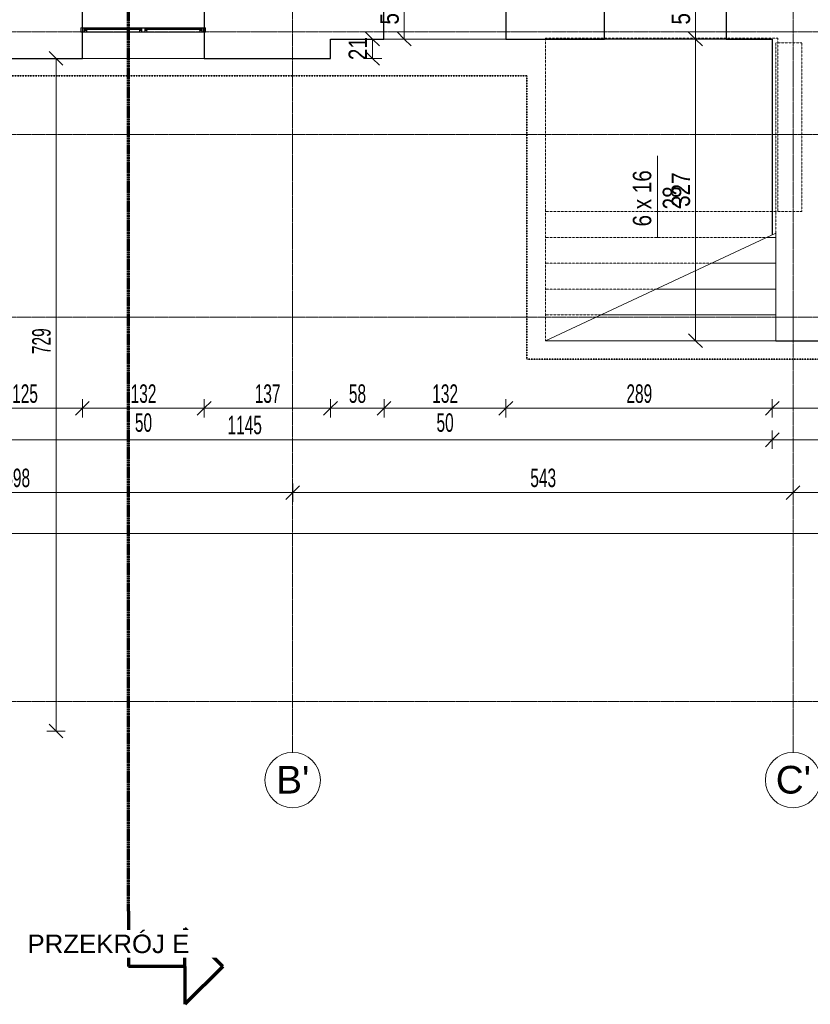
# Model space of a CAD drawing. Header units: millimetres. Extents: x -56641 to 6003, y -24465 to 16563.
# Tile 5 of 79: x -32793 to -24221, y -24106 to -13434. Entities that reach past the tile are written whole.
import ezdxf

# ---------------------------------------------------------------- set-up
doc = ezdxf.new("R2010")
doc.units = ezdxf.units.MM
for name, pattern in [('__FK_przerywana', [3.2004, 1.6002, -1.6002]), ('Kreska', [6.35, 3.175, -3.175]), ('Linia siatki', [22.225, 12.7, -3.175, 3.175, -3.175]), ('Ponad', [3.96875, 2.38125, -1.5875])]:
    doc.linetypes.add(name, pattern=pattern)
for name, color, linetype, lineweight in [('A-ANNO-DIMS', 7, 'Continuous', 5), ('A-ANNO-DIMS-100', 7, 'Continuous', 5), ('A-DETL-GENF', 7, 'Continuous', 5), ('A-GLAZ', 7, 'Continuous', 5), ('A-WALL', 7, 'Continuous', 5), ('G-ANNO-SYMB', 7, 'Continuous', 5), ('G-IMPT', 7, 'Continuous', 5), ('S-GRID', 7, 'Continuous', 5), ('S-GRID-IDEN', 7, 'Continuous', 5), ('S-STRS', 7, 'Continuous', 5), ('S-STRS-IDEN', 7, 'Continuous', 5), ('S-STRS-MBND', 7, 'Ponad', 5)]:
    doc.layers.add(name, color=color, linetype=linetype, lineweight=lineweight)
doc.layers.add('A-DETL', color=7, linetype='Continuous', lineweight=5, true_color=0x00a600)
doc.styles.add('Arial', font='arial.ttf', dxfattribs={"height": 200})
doc.styles.add('Arial_1', font='arial.ttf', dxfattribs={"height": 300})
doc.styles.add('Arial_2', font='arial.ttf', dxfattribs={"width": 0.8, "height": 200})
doc.styles.add('Arial_5', font='arial.ttf', dxfattribs={"width": 0.6, "height": 200})
doc.dimstyles.new('REVIT_standard', dxfattribs={"dimscale": 304.8, "dimtxt": 204.05188, "dimasz": 0.492126, "dimexe": 0.328084, "dimexo": 0.0625, "dimgap": 0, "dimtad": 1, "dimdec": 0, "dimlfac": 0.1, "dimzin": 0, "dimdsep": 46, "dimtxsty": 'Arial_2', "dimblk1": 'OBLIQUE', "dimblk2": 'OBLIQUE', "dimsah": 1, "dimcen": 0.09, "dimazin": 0, "dimtfac": 1, "dimtdec": 4, "dimtix": 1, "dimtmove": 0, "dimatfit": 3, "dimfxl": 0.328084, "dimfxlon": 1, "dimtvp": 1, "dimtolj": 1, "dimtzin": 0, "dimarcsym": 2})
doc.dimstyles.new('standard_wielkość_otworów', dxfattribs={"dimscale": 304.8, "dimtxt": 204.05188, "dimasz": 0.492126, "dimexe": 0.328084, "dimexo": 0.0625, "dimgap": 0, "dimtad": 1, "dimdec": 0, "dimlfac": 0.1, "dimzin": 0, "dimdsep": 46, "dimtxsty": 'Arial_5', "dimblk1": 'OBLIQUE', "dimblk2": 'OBLIQUE', "dimsah": 1, "dimcen": 0.09, "dimazin": 0, "dimtfac": 1, "dimtdec": 4, "dimtix": 1, "dimtmove": 0, "dimatfit": 3, "dimfxl": 0.328084, "dimfxlon": 1, "dimtvp": 1, "dimtolj": 1, "dimtzin": 0, "dimarcsym": 2})
doc.dimstyles.new('standard_wielkość_otworów_1', dxfattribs={"dimscale": 304.8, "dimtxt": 204.05188, "dimasz": 0.492126, "dimexe": 0.328084, "dimexo": 0.0625, "dimgap": 0, "dimtad": 1, "dimdec": 0, "dimlfac": 0.1, "dimzin": 0, "dimdsep": 46, "dimtxsty": 'Arial_5', "dimblk1": 'OBLIQUE', "dimblk2": 'OBLIQUE', "dimsah": 1, "dimcen": 0.09, "dimazin": 0, "dimtfac": 1, "dimtdec": 4, "dimtix": 1, "dimtmove": 2, "dimatfit": 3, "dimfxl": 0.328084, "dimfxlon": 1, "dimtvp": 1, "dimtolj": 1, "dimtzin": 0, "dimarcsym": 2})

# ---------------------------------------------------------------- blocks, each defined once
blk = doc.blocks.new('Aluprof_MB-45_I_Alu_Window-FIX-4-panel_ENG_R-00495 - 1230 x 1486-1784365-RZUT PIWNICY')
at = {"layer": 'A-DETL-GENF'}
for p, q in [((-44, 40), (-610, 40)), ((-610, 31), (-44, 31)), ((-610, 25), (-44, 25)), ((610, 40), (43, 40)), ((43, 31), (610, 31)), ((43, 25), (610, 25)), ((-39, -5), (-613, -5)), ((613, -5), (11, -5))]:
    blk.add_line(p, q, dxfattribs=at)
at = {"layer": 'A-GLAZ', "color": 55, "true_color": 0xafaf3c}
for p, q in [((-675, 40), (-660, 40)), ((-675, -5), (-675, 40)), ((-660, 40), (-660, -5)), ((675, 40), (660, 40)), ((660, 40), (660, -5)), ((675, -5), (675, 40)), ((-660, -5), (-675, -5)), ((660, -5), (675, -5))]:
    blk.add_line(p, q, dxfattribs=at)
at = {"layer": 'G-IMPT'}
for p, q in [((-623, 25), (-622, 25)), ((-613, 21), (-615, 21)), ((-613, 22), (-613, 22)), ((-613, 17), (-613, 18)), ((-612, 16), (-613, 16)), ((-612, 25), (-611, 25)), ((-610, 23), (-611, 17)), ((-44, 23), (-42, 17)), ((-41, 25), (-43, 25)), ((-42, 16), (-41, 16)), ((-41, 22), (-41, 22)), ((-41, 17), (-41, 18)), ((-40, 21), (-38, 21)), ((-31, 25), (-31, 25)), ((31, 25), (31, 25)), ((40, 21), (38, 21)), ((41, 25), (43, 25)), ((41, 22), (41, 22)), ((40, 17), (41, 18)), ((42, 16), (41, 16)), ((44, 23), (42, 17)), ((610, 23), (611, 17)), ((612, 25), (611, 25)), ((612, 16), (613, 16)), ((613, 22), (613, 22)), ((613, 21), (615, 21)), ((613, 17), (613, 18)), ((623, 25), (622, 25))]:
    blk.add_line(p, q, dxfattribs=at)
at = {"layer": 'G-IMPT', "flags": 128}
for points in [[(-610, 40), (-611, 40), (-660, 40), (-660, 36), (-659, 36), (-658, 36), (-658, 38), (-655, 38), (-655, 28), (-655, 28), (-655, 28), (-655, 20), (-658, 20), (-658, 22), (-659, 22), (-660, 22), (-660, 13), (-659, 13), (-658, 13), (-658, 15), (-655, 15), (-655, 6), (-655, 6), (-655, 6), (-655, -3), (-658, -3), (-658, -1), (-659, -1), (-660, -1), (-660, -5), (-631, -5), (-631, -1), (-633, -1), (-633, -1), (-633, -3), (-636, -3), (-636, 6), (-636, 6), (-636, 6), (-636, 15), (-633, 15), (-633, 13), (-633, 13), (-631, 13), (-631, 24), (-631, 24), (-632, 24), (-632, 24), (-632, 23), (-636, 23), (-636, 28), (-636, 28), (-636, 28), (-636, 33), (-632, 33), (-632, 32), (-632, 32), (-631, 32), (-631, 32), (-631, 35), (-631, 35), (-635, 35), (-635, 36), (-636, 36), (-636, 38), (-620, 38), (-620, 36), (-622, 36), (-622, 35), (-618, 35), (-617, 36), (-619, 36), (-619, 38), (-612, 38), (-612, 36), (-613, 36), (-612, 35), (-610, 35)], [(-638, 22), (-637, 21), (-633, 21), (-633, 17), (-637, 17), (-638, 16), (-638, -3), (-653, -3), (-653, 16), (-654, 17), (-659, 17), (-659, 19), (-654, 19), (-653, 19), (-653, 38), (-638, 38)], [(-633, -1), (-633, -1), (-634, -1), (-635, -1), (-635, 0), (-630, 0), (-630, -3), (-629, -4), (-615, -4), (-614, -3), (-614, 11), (-615, 12), (-632, 12), (-635, 12), (-635, 13), (-634, 15), (-633, 14), (-633, 13), (-631, 13), (-615, 13), (-614, 13), (-614, 16), (-616, 16), (-621, 17), (-621, 18), (-621, 18), (-620, 18), (-615, 17), (-615, 17), (-615, 19), (-614, 19), (-613, 18), (-613, -5), (-613, -5), (-631, -5), (-631, -1)], [(-616, 31), (-618, 31), (-619, 31), (-620, 31), (-620, 31), (-620, 35), (-620, 35), (-610, 35), (-610, 35), (-610, 31), (-610, 31), (-611, 31), (-612, 31), (-614, 31), (-614, 31), (-616, 31)], [(43, 40), (43, 40), (43, 35), (41, 35), (40, 36), (42, 36), (42, 38), (35, 38), (35, 36), (36, 36), (35, 35), (32, 35), (32, 36), (33, 36), (33, 38), (17, 38), (17, 36), (19, 36), (19, 35), (22, 35), (22, 35), (22, 32), (22, 32), (21, 32), (21, 32), (21, 33), (17, 33), (17, 28), (17, 28), (17, 28), (17, 23), (21, 23), (21, 24), (21, 24), (22, 24), (22, 24), (22, 13), (21, 13), (20, 13), (20, 15), (17, 15), (17, 6), (17, 6), (17, 6), (17, -3), (20, -3), (20, -1), (21, -1), (22, -1), (22, -5), (-23, -5), (-23, -1), (-21, -1), (-21, -1), (-21, -3), (-18, -3), (-18, 6), (-17, 6), (-18, 6), (-18, 15), (-21, 15), (-21, 13), (-21, 13), (-23, 13), (-23, 24), (-22, 24), (-22, 24), (-21, 24), (-21, 23), (-17, 23), (-17, 28), (-17, 28), (-17, 28), (-17, 33), (-21, 33), (-21, 32), (-22, 32), (-22, 32), (-23, 32), (-23, 35), (-22, 35), (-19, 35), (-19, 36), (-18, 36), (-18, 38), (-34, 38), (-34, 36), (-32, 36), (-32, 35), (-36, 35), (-37, 36), (-35, 36), (-35, 38), (-42, 38), (-42, 36), (-41, 36), (-42, 35), (-44, 35), (-44, 40), (-43, 40)], [(-37, 31), (-36, 31), (-35, 31), (-34, 31), (-33, 31), (-34, 35), (-34, 35), (-43, 35), (-44, 35), (-44, 31), (-43, 31), (-42, 31), (-41, 31), (-40, 31), (-39, 31), (-38, 31)], [(-20, -1), (-20, -1), (-20, -1), (-19, -1), (-19, 0), (-24, 0), (-24, -3), (-24, -4), (-38, -4), (-39, -3), (-39, 11), (-39, 12), (-21, 12), (-18, 12), (-18, 13), (-20, 15), (-20, 14), (-20, 13), (-23, 13), (-39, 13), (-39, 13), (-39, 16), (-38, 16), (-33, 17), (-32, 18), (-33, 18), (-33, 18), (-38, 17), (-39, 17), (-39, 19), (-40, 19), (-41, 18), (-41, -5), (-40, -5), (-23, -5), (-23, -1)], [(-16, 38), (16, 38), (16, 21), (16, 21), (21, 21), (21, 17), (16, 17), (16, 16), (16, -3), (-16, -3), (-16, 16), (-16, 17), (-21, 17), (-21, 21), (-16, 21), (-16, 21)], [(20, -1), (20, -1), (20, -1), (19, -1), (19, 0), (24, 0), (24, -3), (24, -4), (38, -4), (39, -3), (39, 11), (39, 12), (21, 12), (18, 12), (18, 13), (20, 15), (20, 14), (20, 13), (22, 13), (39, 13), (39, 13), (39, 16), (38, 16), (33, 17), (32, 18), (33, 18), (33, 18), (38, 17), (39, 17), (39, 19), (40, 19), (40, 18), (40, -5), (40, -5), (22, -5), (22, -1)], [(37, 31), (36, 31), (35, 31), (34, 31), (33, 31), (33, 35), (34, 35), (43, 35), (43, 35), (44, 31), (43, 31), (42, 31), (41, 31), (40, 31), (39, 31), (38, 31)], [(610, 40), (610, 40), (660, 40), (660, 36), (658, 36), (658, 36), (658, 38), (655, 38), (655, 28), (655, 28), (655, 28), (655, 20), (658, 20), (658, 22), (658, 22), (660, 22), (660, 13), (658, 13), (658, 13), (658, 15), (655, 15), (655, 6), (655, 6), (655, 6), (655, -3), (658, -3), (658, -1), (658, -1), (660, -1), (660, -5), (631, -5), (631, -1), (632, -1), (633, -1), (633, -3), (636, -3), (636, 6), (636, 6), (636, 6), (636, 15), (633, 15), (633, 13), (632, 13), (631, 13), (631, 24), (631, 24), (632, 24), (632, 24), (632, 23), (636, 23), (636, 28), (636, 28), (636, 28), (636, 33), (632, 33), (632, 32), (632, 32), (631, 32), (631, 32), (631, 35), (631, 35), (634, 35), (634, 36), (636, 36), (636, 38), (620, 38), (620, 36), (621, 36), (621, 35), (618, 35), (617, 36), (618, 36), (618, 38), (611, 38), (611, 36), (613, 36), (612, 35), (610, 35)], [(616, 31), (618, 31), (619, 31), (620, 31), (620, 31), (620, 35), (620, 35), (610, 35), (610, 35), (610, 31), (610, 31), (611, 31), (612, 31), (614, 31), (614, 31), (616, 31)], [(633, -1), (633, -1), (634, -1), (635, -1), (635, 0), (630, 0), (630, -3), (629, -4), (615, -4), (614, -3), (614, 11), (615, 12), (632, 12), (635, 12), (635, 13), (634, 15), (633, 14), (633, 13), (631, 13), (615, 13), (614, 13), (614, 16), (616, 16), (621, 17), (621, 18), (621, 18), (620, 18), (615, 17), (615, 17), (615, 19), (613, 19), (613, 18), (613, -5), (613, -5), (631, -5), (631, -1)], [(638, 22), (637, 21), (632, 21), (632, 17), (637, 17), (638, 16), (638, -3), (653, -3), (653, 16), (654, 17), (658, 17), (658, 19), (654, 19), (653, 19), (653, 38), (638, 38)]]:
    blk.add_lwpolyline(points, close=True, dxfattribs=at)
for points in [[(-564, 31), (-624, 31), (-624, 25), (-564, 25)], [(-617, 35), (-617, 36), (-617, 36), (-617, 37), (-617, 37), (-616, 38), (-614, 38), (-613, 37), (-612, 37), (-612, 36), (-613, 36), (-613, 35)], [(-613, 19), (-615, 19), (-615, 18)], [(-90, 31), (-30, 31), (-30, 25), (-90, 25)], [(-37, 35), (-37, 36), (-36, 36), (-36, 37), (-36, 37), (-37, 38), (-40, 38), (-41, 37), (-41, 37), (-41, 36), (-41, 36), (-41, 35)], [(-40, 19), (-38, 19), (-38, 18)], [(89, 31), (29, 31), (29, 25), (89, 25)], [(36, 35), (36, 36), (36, 36), (36, 37), (36, 37), (37, 38), (40, 38), (41, 37), (41, 37), (41, 36), (40, 36), (40, 35)], [(40, 19), (38, 19), (38, 18)], [(564, 31), (624, 31), (624, 25), (564, 25)], [(617, 35), (617, 36), (617, 36), (617, 37), (617, 37), (616, 38), (614, 38), (613, 37), (612, 37), (612, 36), (613, 36), (613, 35)], [(613, 19), (615, 19), (615, 18)]]:
    blk.add_lwpolyline(points, dxfattribs=at)
at = {"layer": 'G-IMPT'}
for centre in [(-615, 36), (-39, 36), (38, 36), (615, 36)]:
    blk.add_circle(centre, 1, dxfattribs=at)
for centre, radius, start, end in [((-623, 24), 0.82, 88.3309, 254.1936), ((-626, 13), 10.9, 24.1906, 72.9309), ((-623, 18), 7.1, 38.4087, 84.7254), ((-612, 20), 4.82, 91.8339, 154.522), ((-617, 23), 0.57, 216.6541, 311.4905), ((-612, 21), 3.53, 72.0819, 164.2736), ((-615, 22), 0.606, 180.9387, 274.7577), ((-616, 18), 0.5, 224.7824, 345), ((-611, 22), 1.38, 95.8715, 168.0912), ((-613, 22), 0.711, 284.2724, 341.4484), ((-613, 18), 0.2, 355, 90), ((-613, 17), 0.2, 175, 270), ((-612, 17), 0.8, 270, 355.7208), ((-611, 24), 1.19, 335.9195, 86.1021), ((-611, 24), 0.492, 278.4511, 68.4438), ((-43, 24), 1.19, 93.8979, 204.0805), ((-42, 24), 0.492, 111.5562, 261.5489), ((-41, 21), 3.53, 15.7264, 107.9181), ((-42, 22), 1.38, 11.9088, 84.1285), ((-42, 17), 0.8, 184.2792, 270), ((-41, 20), 4.82, 25.478, 88.1661), ((-40, 22), 0.711, 198.5516, 255.7276), ((-40, 18), 0.2, 90, 185), ((-41, 17), 0.2, 270, 5), ((-38, 22), 0.606, 265.2423, 359.0613), ((-38, 18), 0.5, 195, 315.2176), ((-27, 13), 10.9, 107.0691, 155.8094), ((-37, 23), 0.57, 228.5095, 323.3459), ((-30, 18), 7.1, 95.2746, 141.5913), ((-31, 24), 0.82, 285.8064, 91.6691), ((31, 24), 0.82, 88.3309, 254.1936), ((30, 18), 7.1, 38.4087, 84.7254), ((27, 13), 10.9, 24.1906, 72.9309), ((36, 23), 0.57, 216.6541, 311.4905), ((41, 20), 4.82, 91.8339, 154.522), ((38, 18), 0.5, 224.7824, 345), ((41, 21), 3.53, 72.0819, 164.2736), ((38, 22), 0.606, 180.9387, 274.7577), ((40, 22), 0.711, 284.2724, 341.4484), ((40, 18), 0.2, 355, 90), ((41, 17), 0.2, 175, 270), ((42, 22), 1.38, 95.8715, 168.0912), ((42, 24), 0.492, 278.4511, 68.4438), ((42, 17), 0.8, 270, 355.7208), ((43, 24), 1.19, 335.9195, 86.1021), ((611, 24), 1.19, 93.8979, 204.0805), ((612, 21), 3.53, 15.7264, 107.9181), ((611, 24), 0.492, 111.5562, 261.5489), ((611, 22), 1.38, 11.9088, 84.1285), ((612, 17), 0.8, 184.2792, 270), ((612, 20), 4.82, 25.478, 88.1661), ((613, 22), 0.711, 198.5516, 255.7276), ((613, 18), 0.2, 90, 185), ((613, 17), 0.2, 270, 5), ((615, 22), 0.606, 265.2423, 359.0613), ((616, 18), 0.5, 195, 315.2176), ((626, 13), 10.9, 107.0691, 155.8094), ((623, 18), 7.1, 95.2746, 141.5913), ((617, 23), 0.57, 228.5095, 323.3459), ((623, 24), 0.82, 285.8064, 91.6691)]:
    blk.add_arc(centre, radius, start, end, dxfattribs=at)
blk = doc.blocks.new('Siatka - SOsi_Sybol osi-348494-RZUT PIWNICY')
at = {"layer": 'S-GRID-IDEN', "color": 142, "true_color": 0x0080c0}
blk.add_circle((0, 0), 3, dxfattribs=at)
blk = doc.blocks.new('DIMBLOCK54-RZUT PIWNICY')
at = {"layer": 'A-ANNO-DIMS-100', "color": 250, "true_color": 0x303030, "transparency": 16777216}
for p, q in [((-28623, -13084), (-28698, -13009)), ((-28623, -13084), (-28723, -13084)), ((-28623, -13084), (-28623, -13644)), ((-28623, -13084), (-28548, -13159)), ((-28623, -13084), (-28523, -13084)), ((-28623, -13644), (-28723, -13644)), ((-28623, -13644), (-28698, -13569)), ((-28623, -13644), (-28548, -13719)), ((-28623, -13644), (-28523, -13644))]:
    blk.add_line(p, q, dxfattribs=at)
at = {"layer": 'A-ANNO-DIMS-100', "color": 0, "transparency": 16777216, "insert": (-28883, -13487), "char_height": 200, "width": 293.83, "attachment_point": 1, "rotation": 90, "line_spacing_factor": 0.941778, "style": 'Arial_2'}
blk.add_mtext('56', dxfattribs=at)
blk = doc.blocks.new('_Oblique')
at = {"color": 0, "linetype": 'ByBlock', "lineweight": -2}
blk.add_line((-0.5, -0.5), (0.5, 0.5), dxfattribs=at)
blk = doc.blocks.new('DIMBLOCK109-RZUT PIWNICY')
at = {"layer": 'A-ANNO-DIMS-100', "color": 250, "true_color": 0x303030, "transparency": 16777216}
for p, q in [((-25465, -13644), (-25565, -13644)), ((-25465, -13644), (-25540, -13569)), ((-25465, -16914), (-25465, -13644)), ((-25465, -13644), (-25390, -13719)), ((-25465, -13644), (-25365, -13644)), ((-25465, -16914), (-25540, -16839)), ((-25465, -16914), (-25565, -16914)), ((-25465, -16914), (-25390, -16989)), ((-25465, -16914), (-25365, -16914))]:
    blk.add_line(p, q, dxfattribs=at)
at = {"layer": 'A-ANNO-DIMS-100', "color": 0, "transparency": 16777216, "insert": (-25725, -15463), "char_height": 200, "width": 440.75, "attachment_point": 1, "rotation": 90, "line_spacing_factor": 0.941778, "style": 'Arial_2'}
blk.add_mtext('327', dxfattribs=at)
blk = doc.blocks.new('DIMBLOCK110-RZUT PIWNICY')
at = {"layer": 'A-ANNO-DIMS-100', "color": 250, "true_color": 0x303030, "transparency": 16777216}
for p, q in [((-25465, -13084), (-25540, -13009)), ((-25465, -13084), (-25565, -13084)), ((-25465, -13644), (-25465, -13084)), ((-25465, -13084), (-25390, -13159)), ((-25465, -13084), (-25365, -13084)), ((-25465, -13644), (-25565, -13644)), ((-25465, -13644), (-25540, -13569)), ((-25465, -13644), (-25390, -13719)), ((-25465, -13644), (-25365, -13644))]:
    blk.add_line(p, q, dxfattribs=at)
at = {"layer": 'A-ANNO-DIMS-100', "color": 0, "transparency": 16777216, "insert": (-25725, -13487), "char_height": 200, "width": 293.83, "attachment_point": 1, "rotation": 90, "line_spacing_factor": 0.941778, "style": 'Arial_2'}
blk.add_mtext('56', dxfattribs=at)
blk = doc.blocks.new('DIMBLOCK136-RZUT PIWNICY')
at = {"layer": 'A-ANNO-DIMS-100', "color": 250, "true_color": 0x303030, "transparency": 16777216}
for p, q in [((-28967, -13644), (-29067, -13644)), ((-28967, -13644), (-29042, -13569)), ((-28967, -13854), (-28967, -13644)), ((-28967, -13644), (-28892, -13719)), ((-28967, -13644), (-28867, -13644)), ((-28967, -13854), (-29067, -13854)), ((-28967, -13854), (-29042, -13779)), ((-28967, -13854), (-28892, -13929)), ((-28967, -13854), (-28867, -13854))]:
    blk.add_line(p, q, dxfattribs=at)
at = {"layer": 'A-ANNO-DIMS-100', "color": 0, "transparency": 16777216, "insert": (-29227, -13872), "char_height": 200, "width": 293.83, "attachment_point": 1, "rotation": 90, "line_spacing_factor": 0.941778, "style": 'Arial_2'}
blk.add_mtext('21', dxfattribs=at)
blk = doc.blocks.new('DIMBLOCK140-RZUT PIWNICY')
at = {"layer": 'A-ANNO-DIMS-100', "color": 250, "true_color": 0x303030, "transparency": 16777216}
for p, q in [((-36083, -19002), (-36083, -18902)), ((-36083, -19002), (-36008, -18927)), ((-2428, -19002), (-2428, -18902)), ((-2428, -19002), (-2353, -18927)), ((-36083, -19002), (-36158, -19077)), ((-36083, -19002), (-2428, -19002)), ((-36083, -19002), (-36083, -19102)), ((-2428, -19002), (-2503, -19077)), ((-2428, -19002), (-2428, -19102))]:
    blk.add_line(p, q, dxfattribs=at)
at = {"layer": 'A-ANNO-DIMS-100', "color": 0, "transparency": 16777216, "insert": (-19438, -18742), "char_height": 200, "width": 436.98, "attachment_point": 1, "line_spacing_factor": 0.941778, "style": 'Arial_5'}
blk.add_mtext('3366', dxfattribs=at)
blk = doc.blocks.new('DIMBLOCK142-RZUT PIWNICY')
at = {"layer": 'A-ANNO-DIMS-100', "color": 250, "true_color": 0x303030, "transparency": 16777216}
for p, q in [((-35813, -18560), (-35813, -18460)), ((-29833, -18560), (-29833, -18460)), ((-35813, -18560), (-35888, -18635)), ((-35813, -18560), (-35738, -18485)), ((-35813, -18560), (-29833, -18560)), ((-35813, -18560), (-35813, -18660)), ((-29833, -18560), (-29908, -18635)), ((-29833, -18560), (-29758, -18485)), ((-29833, -18560), (-29833, -18660))]:
    blk.add_line(p, q, dxfattribs=at)
at = {"layer": 'A-ANNO-DIMS-100', "color": 0, "transparency": 16777216, "insert": (-32960, -18300), "char_height": 200, "width": 327.74, "attachment_point": 1, "line_spacing_factor": 0.941778, "style": 'Arial_5'}
blk.add_mtext('598', dxfattribs=at)
blk = doc.blocks.new('DIMBLOCK143-RZUT PIWNICY')
at = {"layer": 'A-ANNO-DIMS-100', "color": 250, "true_color": 0x303030, "transparency": 16777216}
for p, q in [((-29833, -18560), (-29833, -18460)), ((-24408, -18560), (-24408, -18460)), ((-29833, -18560), (-29908, -18635)), ((-29833, -18560), (-29758, -18485)), ((-29833, -18560), (-24408, -18560)), ((-29833, -18560), (-29833, -18660)), ((-24408, -18560), (-24483, -18635)), ((-24408, -18560), (-24333, -18485)), ((-24408, -18560), (-24408, -18660))]:
    blk.add_line(p, q, dxfattribs=at)
at = {"layer": 'A-ANNO-DIMS-100', "color": 0, "transparency": 16777216, "insert": (-27257, -18300), "char_height": 200, "width": 327.74, "attachment_point": 1, "line_spacing_factor": 0.941778, "style": 'Arial_5'}
blk.add_mtext('543', dxfattribs=at)
blk = doc.blocks.new('DIMBLOCK144-RZUT PIWNICY')
at = {"layer": 'A-ANNO-DIMS-100', "color": 250, "true_color": 0x303030, "transparency": 16777216}
for p, q in [((-24408, -18560), (-24408, -18460)), ((-16468, -18560), (-16468, -18460)), ((-24408, -18560), (-24483, -18635)), ((-24408, -18560), (-24333, -18485)), ((-24408, -18560), (-16468, -18560)), ((-24408, -18560), (-24408, -18660)), ((-16468, -18560), (-16543, -18635)), ((-16468, -18560), (-16393, -18485)), ((-16468, -18560), (-16468, -18660))]:
    blk.add_line(p, q, dxfattribs=at)
at = {"layer": 'A-ANNO-DIMS-100', "color": 0, "transparency": 16777216, "insert": (-20575, -18300), "char_height": 200, "width": 327.74, "attachment_point": 1, "line_spacing_factor": 0.941778, "style": 'Arial_5'}
blk.add_mtext('794', dxfattribs=at)
blk = doc.blocks.new('DIMBLOCK152-RZUT PIWNICY')
at = {"layer": 'A-ANNO-DIMS-100', "color": 250, "true_color": 0x303030, "transparency": 16777216}
for p, q in [((-36083, -17987), (-36083, -17887)), ((-36083, -17987), (-36008, -17912)), ((-24633, -17987), (-24633, -17887)), ((-24633, -17987), (-24558, -17912)), ((-36083, -17987), (-36158, -18062)), ((-36083, -17987), (-24633, -17987)), ((-36083, -17987), (-36083, -18087)), ((-24633, -17987), (-24708, -18062)), ((-24633, -17987), (-24633, -18087))]:
    blk.add_line(p, q, dxfattribs=at)
at = {"layer": 'A-ANNO-DIMS-100', "color": 0, "transparency": 16777216, "insert": (-30540, -17727), "char_height": 200, "width": 436.98, "attachment_point": 1, "line_spacing_factor": 0.941778, "style": 'Arial_5'}
blk.add_mtext('1145', dxfattribs=at)
blk = doc.blocks.new('DIMBLOCK153-RZUT PIWNICY')
at = {"layer": 'A-ANNO-DIMS-100', "color": 250, "true_color": 0x303030, "transparency": 16777216}
for p, q in [((-24633, -17987), (-24633, -17887)), ((-24633, -17987), (-24558, -17912)), ((-16073, -17987), (-16073, -17887)), ((-16073, -17987), (-15998, -17912)), ((-24633, -17987), (-24708, -18062)), ((-24633, -17987), (-16073, -17987)), ((-24633, -17987), (-24633, -18087)), ((-16073, -17987), (-16148, -18062)), ((-16073, -17987), (-16073, -18087))]:
    blk.add_line(p, q, dxfattribs=at)
at = {"layer": 'A-ANNO-DIMS-100', "color": 0, "transparency": 16777216, "insert": (-20490, -17727), "char_height": 200, "width": 327.74, "attachment_point": 1, "line_spacing_factor": 0.941778, "style": 'Arial_5'}
blk.add_mtext('856', dxfattribs=at)
blk = doc.blocks.new('OBS oznaczenie biegu schodów ___FK_4_0 - OBS_Oznaczenie biegu schodów-885247-RZUT PIWNICY')
at = {"layer": 'S-STRS-IDEN'}
blk.add_line((1.18, 0.36), (10.06, 0.36), dxfattribs=at)
blk = doc.blocks.new('DIMBLOCK227-RZUT PIWNICY')
at = {"layer": 'A-ANNO-DIMS-100', "color": 250, "true_color": 0x303030, "transparency": 16777216}
for p, q in [((-32399, -13854), (-32499, -13854)), ((-32399, -13854), (-32474, -13779)), ((-32399, -21144), (-32399, -13854)), ((-32399, -13854), (-32324, -13929)), ((-32399, -13854), (-32299, -13854)), ((-32399, -21144), (-32474, -21069)), ((-32399, -21144), (-32499, -21144)), ((-32399, -21144), (-32324, -21219)), ((-32399, -21144), (-32299, -21144))]:
    blk.add_line(p, q, dxfattribs=at)
at = {"layer": 'A-ANNO-DIMS-100', "color": 0, "transparency": 16777216, "insert": (-32658, -17059), "char_height": 200, "width": 327.74, "attachment_point": 1, "rotation": 90, "line_spacing_factor": 0.941778, "style": 'Arial_5'}
blk.add_mtext('729', dxfattribs=at)
blk = doc.blocks.new('DIMBLOCK230-RZUT PIWNICY')
at = {"layer": 'A-ANNO-DIMS-100', "color": 250, "true_color": 0x303030, "transparency": 16777216}
for p, q in [((-33363, -17646), (-33363, -17546)), ((-33363, -17646), (-33288, -17571)), ((-32113, -17646), (-32113, -17546)), ((-32113, -17646), (-32038, -17571)), ((-33363, -17646), (-33438, -17721)), ((-33363, -17646), (-32113, -17646)), ((-33363, -17646), (-33363, -17746)), ((-32113, -17646), (-32188, -17721)), ((-32113, -17646), (-32113, -17746))]:
    blk.add_line(p, q, dxfattribs=at)
at = {"layer": 'A-ANNO-DIMS-100', "color": 0, "transparency": 16777216, "insert": (-32875, -17387), "char_height": 200, "width": 327.74, "attachment_point": 1, "line_spacing_factor": 0.941778, "style": 'Arial_5'}
blk.add_mtext('125', dxfattribs=at)
blk = doc.blocks.new('DIMBLOCK231-RZUT PIWNICY')
at = {"layer": 'A-ANNO-DIMS-100', "color": 250, "true_color": 0x303030, "transparency": 16777216}
for p, q in [((-32113, -17646), (-32113, -17546)), ((-32113, -17646), (-32038, -17571)), ((-30793, -17646), (-30793, -17546)), ((-30793, -17646), (-30718, -17571)), ((-32113, -17646), (-32188, -17721)), ((-32113, -17646), (-30793, -17646)), ((-32113, -17646), (-32113, -17746)), ((-30793, -17646), (-30868, -17721)), ((-30793, -17646), (-30793, -17746))]:
    blk.add_line(p, q, dxfattribs=at)
at = {"layer": 'A-ANNO-DIMS-100', "color": 0, "transparency": 16777216, "char_height": 200, "attachment_point": 1, "line_spacing_factor": 0.941778, "style": 'Arial_5'}
for s, insert, width in [('132', (-31590, -17387), 327.74), ('50', (-31544, -17701), 218.49)]:
    blk.add_mtext(s, dxfattribs=dict(at, insert=insert, width=width))
blk = doc.blocks.new('DIMBLOCK232-RZUT PIWNICY')
at = {"layer": 'A-ANNO-DIMS-100', "color": 250, "true_color": 0x303030, "transparency": 16777216}
for p, q in [((-30793, -17646), (-30793, -17546)), ((-30793, -17646), (-30718, -17571)), ((-29423, -17646), (-29423, -17546)), ((-29423, -17646), (-29348, -17571)), ((-30793, -17646), (-30868, -17721)), ((-30793, -17646), (-29423, -17646)), ((-30793, -17646), (-30793, -17746)), ((-29423, -17646), (-29498, -17721)), ((-29423, -17646), (-29423, -17746))]:
    blk.add_line(p, q, dxfattribs=at)
at = {"layer": 'A-ANNO-DIMS-100', "color": 0, "transparency": 16777216, "insert": (-30245, -17387), "char_height": 200, "width": 327.74, "attachment_point": 1, "line_spacing_factor": 0.941778, "style": 'Arial_5'}
blk.add_mtext('137', dxfattribs=at)
blk = doc.blocks.new('DIMBLOCK233-RZUT PIWNICY')
at = {"layer": 'A-ANNO-DIMS-100', "color": 250, "true_color": 0x303030, "transparency": 16777216}
for p, q in [((-29423, -17646), (-29423, -17546)), ((-29423, -17646), (-29348, -17571)), ((-28843, -17646), (-28843, -17546)), ((-28843, -17646), (-28768, -17571)), ((-29423, -17646), (-29498, -17721)), ((-29423, -17646), (-28843, -17646)), ((-29423, -17646), (-29423, -17746)), ((-28843, -17646), (-28918, -17721)), ((-28843, -17646), (-28843, -17746))]:
    blk.add_line(p, q, dxfattribs=at)
at = {"layer": 'A-ANNO-DIMS-100', "color": 0, "transparency": 16777216, "insert": (-29224, -17387), "char_height": 200, "width": 218.49, "attachment_point": 1, "line_spacing_factor": 0.941778, "style": 'Arial_5'}
blk.add_mtext('58', dxfattribs=at)
blk = doc.blocks.new('DIMBLOCK234-RZUT PIWNICY')
at = {"layer": 'A-ANNO-DIMS-100', "color": 250, "true_color": 0x303030, "transparency": 16777216}
for p, q in [((-28843, -17646), (-28843, -17546)), ((-28843, -17646), (-28768, -17571)), ((-27523, -17646), (-27523, -17546)), ((-27523, -17646), (-27448, -17571)), ((-28843, -17646), (-28918, -17721)), ((-28843, -17646), (-27523, -17646)), ((-28843, -17646), (-28843, -17746)), ((-27523, -17646), (-27598, -17721)), ((-27523, -17646), (-27523, -17746))]:
    blk.add_line(p, q, dxfattribs=at)
at = {"layer": 'A-ANNO-DIMS-100', "color": 0, "transparency": 16777216, "char_height": 200, "attachment_point": 1, "line_spacing_factor": 0.941778, "style": 'Arial_5'}
for s, insert, width in [('132', (-28320, -17387), 327.74), ('50', (-28274, -17701), 218.49)]:
    blk.add_mtext(s, dxfattribs=dict(at, insert=insert, width=width))
blk = doc.blocks.new('DIMBLOCK235-RZUT PIWNICY')
at = {"layer": 'A-ANNO-DIMS-100', "color": 250, "true_color": 0x303030, "transparency": 16777216}
for p, q in [((-27523, -17646), (-27523, -17546)), ((-27523, -17646), (-27448, -17571)), ((-24633, -17646), (-24633, -17546)), ((-24633, -17646), (-24558, -17571)), ((-27523, -17646), (-27598, -17721)), ((-27523, -17646), (-24633, -17646)), ((-27523, -17646), (-27523, -17746)), ((-24633, -17646), (-24708, -17721)), ((-24633, -17646), (-24633, -17746))]:
    blk.add_line(p, q, dxfattribs=at)
at = {"layer": 'A-ANNO-DIMS-100', "color": 0, "transparency": 16777216, "insert": (-26215, -17387), "char_height": 200, "width": 327.74, "attachment_point": 1, "line_spacing_factor": 0.941778, "style": 'Arial_5'}
blk.add_mtext('289', dxfattribs=at)
blk = doc.blocks.new('DIMBLOCK236-RZUT PIWNICY')
at = {"layer": 'A-ANNO-DIMS-100', "color": 250, "true_color": 0x303030, "transparency": 16777216}
for p, q in [((-24633, -17646), (-24633, -17546)), ((-24633, -17646), (-24558, -17571)), ((-16073, -17646), (-16073, -17546)), ((-16073, -17646), (-15998, -17571)), ((-24633, -17646), (-24708, -17721)), ((-24633, -17646), (-16073, -17646)), ((-24633, -17646), (-24633, -17746)), ((-16073, -17646), (-16148, -17721)), ((-16073, -17646), (-16073, -17746))]:
    blk.add_line(p, q, dxfattribs=at)
at = {"layer": 'A-ANNO-DIMS-100', "color": 0, "transparency": 16777216, "insert": (-20490, -17387), "char_height": 200, "width": 327.74, "attachment_point": 1, "line_spacing_factor": 0.941778, "style": 'Arial_5'}
blk.add_mtext('856', dxfattribs=at)
blk = doc.blocks.new('Przekrój - znacznik przekroju strzałka-348499-RZUT PIWNICY')
at = {"layer": 'G-ANNO-SYMB', "lineweight": 70}
for p, q in [((-6, 10.22), (-10.11, 6.11)), ((-6, 10.22), (-1.89, 6.11)), ((-6, 6.11), (-10.11, 6.11)), ((-6, 6.11), (-6, 0)), ((-6, 6.11), (-1.89, 6.11)), ((0, 0), (-6, 0))]:
    blk.add_line(p, q, dxfattribs=at)

msp = doc.modelspace()

# ---------------------------------------------------------------- linework, layer by layer
at = {"layer": 'A-DETL', "color": 6, "linetype": '__FK_przerywana', "lineweight": 35, "true_color": 0xff00ff}
for p, q in [((-27293.016, -14044.407), (-36113.416, -14044.407)), ((-27293.016, -17114.407), (-27293.016, -14044.407)), ((-13373.816, -17114.407), (-27293.016, -17114.407))]:
    msp.add_line(p, q, dxfattribs=at)
at = {"layer": 'A-WALL', "lineweight": 25}
for p, q in [((-28843.416, -13644.407), (-28843.416, -13084.407)), ((-27523.416, -13084.407), (-27523.416, -13644.407)), ((-26453.416, -13644.407), (-26453.416, -13084.407)), ((-25133.416, -13084.407), (-25133.416, -13644.407)), ((-32113.416, -13854.407), (-32113.416, -13274.407)), ((-30793.416, -13274.407), (-30793.416, -13854.407)), ((-29423.416, -13854.407), (-29423.416, -13644.407)), ((-29423.416, -13644.407), (-28843.416, -13644.407)), ((-27523.416, -13644.407), (-26453.416, -13644.407)), ((-25133.416, -13644.407), (-24633.416, -13644.407)), ((-24633.416, -13644.407), (-24633.416, -15767.291)), ((-33363.416, -13854.407), (-32113.416, -13854.407)), ((-30793.416, -13854.407), (-29423.416, -13854.407)), ((-24593.416, -16914.407), (-23614.232, -16914.407))]:
    msp.add_line(p, q, dxfattribs=at)
at = {"layer": 'A-WALL'}
for p, q in [((-27523.416, -13644.407), (-28843.416, -13644.407)), ((-25133.416, -13644.407), (-26453.416, -13644.407)), ((-30793.416, -13854.407), (-32113.416, -13854.407))]:
    msp.add_line(p, q, dxfattribs=at)
at = {"layer": 'G-ANNO-SYMB', "linetype": 'Kreska', "lineweight": 70}
msp.add_line((-31613.016, -23094.679), (-31613.016, 9589.963), dxfattribs=at)
at = {"layer": 'S-GRID', "linetype": 'Linia siatki'}
for p, q in [((-29833.416, 10521.572), (-29833.416, -21375.488)), ((-24408.416, 10521.572), (-24408.416, -21375.488)), ((-55866.741, -13564.407), (1287.74, -13564.407)), ((-55866.741, -14680.407), (1287.74, -14680.407)), ((-55866.741, -16659.407), (1287.74, -16659.407)), ((-55866.741, -20824.407), (1287.74, -20824.407))]:
    msp.add_line(p, q, dxfattribs=at)
at = {"layer": 'S-STRS'}
for p, q in [((-24593.416, -15794.407), (-24593.416, -15748.638)), ((-24691.568, -15794.407), (-24593.416, -15794.407)), ((-24593.416, -16074.407), (-24593.416, -15794.407)), ((-25292.03, -16074.407), (-24593.416, -16074.407)), ((-24593.416, -16354.407), (-24593.416, -16074.407)), ((-25892.492, -16354.407), (-24593.416, -16354.407)), ((-24593.416, -16634.407), (-24593.416, -16354.407)), ((-26492.954, -16634.407), (-24593.416, -16634.407)), ((-24593.416, -16914.407), (-24593.416, -16634.407)), ((-27093.416, -16914.407), (-24593.416, -16914.407))]:
    msp.add_line(p, q, dxfattribs=at)
at = {"layer": 'S-STRS', "linetype": 'Ponad'}
for p, q in [((-24691.568, -15794.407), (-24593.416, -15794.407)), ((-25292.03, -16074.407), (-24593.416, -16074.407)), ((-25892.492, -16354.407), (-24593.416, -16354.407)), ((-26492.954, -16634.407), (-24593.416, -16634.407)), ((-27093.416, -16914.407), (-24593.416, -16914.407))]:
    msp.add_line(p, q, dxfattribs=at)
at = {"layer": 'S-STRS-MBND'}
for p, q in [((-27093.416, -13634.407), (-27093.416, -15514.407)), ((-24573.416, -13634.407), (-27093.416, -13634.407)), ((-24573.416, -15514.407), (-24573.416, -13634.407)), ((-24593.416, -13684.407), (-24593.416, -15514.407)), ((-24593.416, -13684.407), (-24313.416, -13684.407)), ((-24593.416, -13684.407), (-24593.416, -15514.407)), ((-24313.416, -13684.407), (-24313.416, -15514.407)), ((-27093.416, -15514.407), (-24593.416, -15514.407)), ((-27093.416, -16914.407), (-27093.416, -15514.407)), ((-27093.416, -15514.407), (-24593.416, -15514.407)), ((-24593.416, -15514.407), (-24573.416, -15514.407)), ((-24593.416, -15514.407), (-24313.416, -15514.407)), ((-24593.416, -15748.638), (-24593.416, -15514.407)), ((-27093.416, -15794.407), (-24691.568, -15794.407)), ((-27093.416, -15794.407), (-24691.568, -15794.407)), ((-27093.416, -16074.407), (-25292.03, -16074.407)), ((-27093.416, -16074.407), (-25292.03, -16074.407)), ((-27093.416, -16354.407), (-25892.492, -16354.407)), ((-27093.416, -16354.407), (-25892.492, -16354.407)), ((-27093.416, -16634.407), (-26492.954, -16634.407)), ((-27093.416, -16634.407), (-26492.954, -16634.407))]:
    msp.add_line(p, q, dxfattribs=at)
at = {"layer": 'S-STRS-MBND', "linetype": 'Continuous'}
msp.add_line((-24593.416, -15748.638), (-27093.416, -16914.407), dxfattribs=at)

# ---------------------------------------------------------------- block references
at = {"layer": 'A-GLAZ', "color": 55, "true_color": 0xafaf3c}
msp.add_blockref('Aluprof_MB-45_I_Alu_Window-FIX-4-panel_ENG_R-00495 - 1230 x 1486-1784365-RZUT PIWNICY', (-31453.416, -13564.407), dxfattribs=at)
at = {"layer": 'G-ANNO-SYMB', "lineweight": 70, "extrusion": (0, 0, -1), "xscale": 99.99999999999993, "yscale": 99.99999999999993, "zscale": 99.99999999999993, "rotation": 90.0000000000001}
msp.add_blockref('Przekrój - znacznik przekroju strzałka-348499-RZUT PIWNICY', (31613.016, -23094.679), dxfattribs=at)
at = {"layer": 'S-GRID-IDEN', "color": 142, "true_color": 0x0080c0, "xscale": 99.99999999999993, "yscale": 99.99999999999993, "zscale": 99.99999999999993, "rotation": 180}
for p in [(-29833.416, -21675.488), (-24408.416, -21675.488)]:
    msp.add_blockref('Siatka - SOsi_Sybol osi-348494-RZUT PIWNICY', p, dxfattribs=at)
at = {"layer": 'S-STRS-IDEN', "xscale": 99.99999999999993, "yscale": 99.99999999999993, "zscale": 99.99999999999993, "rotation": 90.00000000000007}
msp.add_blockref('OBS oznaczenie biegu schodów ___FK_4_0 - OBS_Oznaczenie biegu schodów-885247-RZUT PIWNICY', (-25843.416, -15917.081), dxfattribs=at)

# ---------------------------------------------------------------- texts
at = {"layer": 'S-GRID-IDEN', "color": 142, "true_color": 0x0080c0, "char_height": 300, "attachment_point": 1, "style": 'Arial_1'}
for s, insert, width in [("B'", (-30011.377, -21521.588), 440.92812), ("C'", (-24595.877, -21521.588), 464.97875)]:
    msp.add_mtext(s, dxfattribs=dict(at, insert=insert, width=width))
at = {"layer": 'S-STRS-IDEN', "char_height": 200, "attachment_point": 1, "rotation": 90, "style": 'Arial_2'}
for s, insert, width in [('6 x 16', (-26145.402, -15675.287), 756.793), ('28', (-25821.288, -15490.079), 307.848)]:
    msp.add_mtext(s, dxfattribs=dict(at, insert=insert, width=width))

# ---------------------------------------------------------------- dimensions: what is measured, and where the dimension line sits
at = {"layer": 'A-ANNO-DIMS', "color": 250, "true_color": 0x303030}
for base, p1, p2, override, picture, middle in [((-28623.476, -13644.407), (-28523.476, -13084.407), (-28523.476, -13644.407), {"dimpost": '<>', "dimfxl": 560}, 'DIMBLOCK54-RZUT PIWNICY', (-28725.59, -13364.407)), ((-25465.408, -13084.407), (-25565.408, -13644.407), (-25565.408, -13084.407), {"dimpost": '<>', "dimfxl": 560}, 'DIMBLOCK110-RZUT PIWNICY', (-25567.522, -13364.407)), ((-28967.125, -13644.407), (-29067.125, -13854.407), (-29067.125, -13644.407), {"dimpost": '<>', "dimfxl": 210}, 'DIMBLOCK136-RZUT PIWNICY', (-29067.534, -13749.407)), ((-25465.408, -13644.407), (-25365.408, -16914.407), (-25565.408, -13644.407), {"dimpost": '<>', "dimfxl": 3276.110499}, 'DIMBLOCK109-RZUT PIWNICY', (-25567.591, -15279.407))]:
    dim = msp.add_linear_dim(base=base, p1=p1, p2=p2, angle=90, dimstyle='REVIT_standard', override=override, dxfattribs=at)
    dim.commit()
    dim.dimension.update_dxf_attribs({"geometry": picture, "text_midpoint": middle})
dim = msp.add_linear_dim(base=(-32398.556, -13854.407), p1=(-32498.556, -21144.407), p2=(-32498.556, -13854.407), angle=90, dimstyle='standard_wielkość_otworów_1', override={"dimpost": '<>', "dimfxl": 7290}, dxfattribs=at)
dim.commit()
dim.dimension.update_dxf_attribs({"geometry": 'DIMBLOCK227-RZUT PIWNICY', "text_midpoint": (-32524.868, -16894.668), "dimtype": 160, "text_rotation": 90})
for base, p1, p2, override, picture, middle in [((-32113.416, -17646.458), (-33363.416, -17546.458), (-32113.416, -17546.458), {"dimpost": '<>', "dimfxl": 1250}, 'DIMBLOCK230-RZUT PIWNICY', (-32738.416, -17544.344)), ((-29423.416, -17646.458), (-30793.416, -17546.458), (-29423.416, -17546.458), {"dimpost": '<>', "dimfxl": 1370}, 'DIMBLOCK232-RZUT PIWNICY', (-30108.416, -17544.275)), ((-28843.416, -17646.458), (-29423.416, -17546.458), (-28843.416, -17546.458), {"dimpost": '<>', "dimfxl": 580}, 'DIMBLOCK233-RZUT PIWNICY', (-29133.416, -17544.344)), ((-24633.416, -17646.458), (-27523.416, -17546.458), (-24633.416, -17546.458), {"dimpost": '<>', "dimfxl": 2890}, 'DIMBLOCK235-RZUT PIWNICY', (-26078.416, -17544.344)), ((-16073.416, -17646.458), (-24633.416, -17546.458), (-16073.416, -17546.458), {"dimpost": '<>', "dimfxl": 8560}, 'DIMBLOCK236-RZUT PIWNICY', (-20353.416, -17544.344)), ((-24633.416, -17986.558), (-36083.416, -17886.558), (-24633.416, -17886.558), {"dimpost": '<>', "dimfxl": 11450}, 'DIMBLOCK152-RZUT PIWNICY', (-30358.416, -17884.444)), ((-16073.416, -17986.558), (-24633.416, -17886.558), (-16073.416, -17886.558), {"dimpost": '<>', "dimfxl": 8560}, 'DIMBLOCK153-RZUT PIWNICY', (-20353.416, -17884.444)), ((-29833.416, -18559.8), (-35813.416, -18459.8), (-29833.416, -18459.8), {"dimpost": '<>', "dimfxl": 5980}, 'DIMBLOCK142-RZUT PIWNICY', (-32823.416, -18457.686)), ((-24408.41602307, -18559.800349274), (-29833.41602307, -18459.800349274), (-24408.41602307, -18459.800349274), {"dimpost": '<>', "dimfxl": 5425}, 'DIMBLOCK143-RZUT PIWNICY', (-27120.91602307, -18457.617538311)), ((-16468.416, -18559.8), (-24408.416, -18459.8), (-16468.416, -18459.8), {"dimpost": '<>', "dimfxl": 7940}, 'DIMBLOCK144-RZUT PIWNICY', (-20438.416, -18457.686)), ((-2428.41602307, -19002.015750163), (-36083.41602307, -18902.015750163), (-2428.41602307, -18902.015750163), {"dimpost": '<>', "dimfxl": 33655}, 'DIMBLOCK140-RZUT PIWNICY', (-19255.91602307, -18899.8329392))]:
    dim = msp.add_linear_dim(base=base, p1=p1, p2=p2, dimstyle='standard_wielkość_otworów', override=override, dxfattribs=at)
    dim.commit()
    dim.dimension.update_dxf_attribs({"geometry": picture, "text_midpoint": middle})
for base, p1, p2, picture, middle in [((-30793.416, -17646.458), (-32113.416, -17546.458), (-30793.416, -17546.458), 'DIMBLOCK231-RZUT PIWNICY', (-31453.416, -17646.458)), ((-27523.416, -17646.458), (-28843.416, -17546.458), (-27523.416, -17546.458), 'DIMBLOCK234-RZUT PIWNICY', (-28183.416, -17646.458))]:
    dim = msp.add_linear_dim(base=base, p1=p1, p2=p2, text='<>\\X50', dimstyle='standard_wielkość_otworów', override={"dimpost": '<>', "dimfxl": 1320}, dxfattribs=at)
    dim.commit()
    dim.dimension.update_dxf_attribs({"geometry": picture, "text_midpoint": middle})

# ---------------------------------------------------------------- next in the draw order: texts
at = {"layer": 'G-ANNO-SYMB', "insert": (-32708.332, -23350.384), "char_height": 200, "width": 2172.57312, "attachment_point": 1, "style": 'Arial', "bg_fill": 3, "box_fill_scale": 1.25, "bg_fill_color": 256, "bg_fill_true_color": 13158600, "bg_fill_transparency": 0}
msp.add_mtext('PRZEKRÓJ E', dxfattribs=at)

doc.saveas('drawing.dxf')
